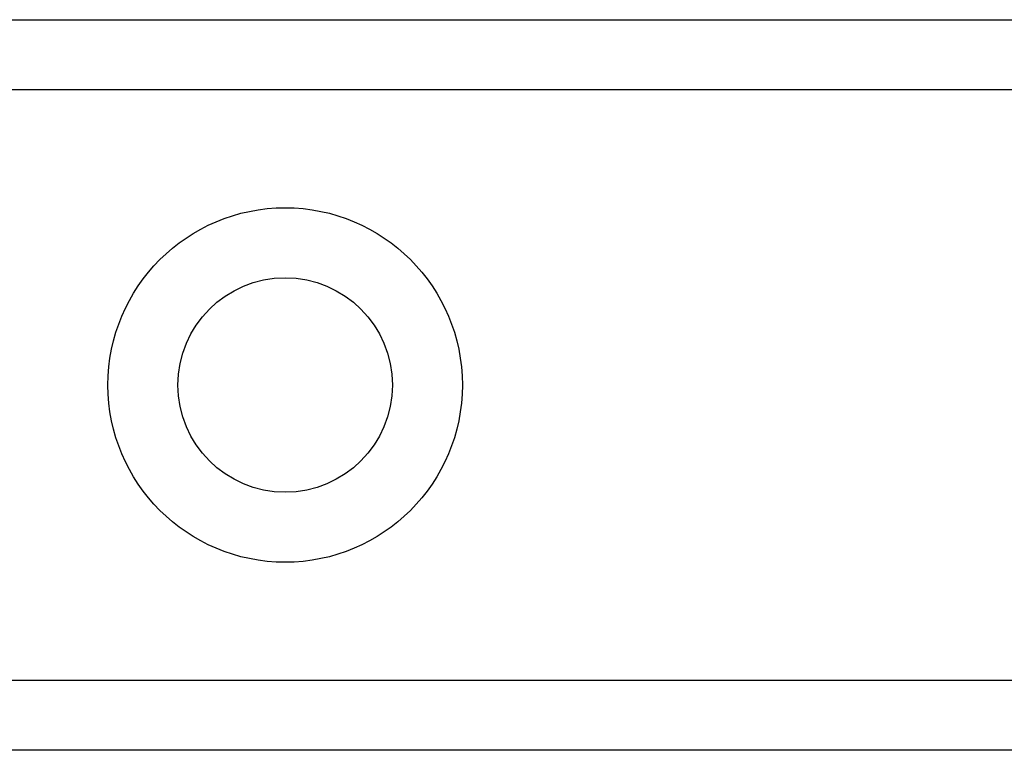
# Model space of a CAD drawing. Header units: inches. Extents: x 6 to 171, y 11 to 89.
# Tile 87 of 113: x 38.023 to 38.781, y 65.148 to 65.71. Entities that reach past the tile are written whole.
import ezdxf

# ---------------------------------------------------------------- set-up
doc = ezdxf.new("R2010")
doc.units = ezdxf.units.IN
doc.header["$MEASUREMENT"] = 0
doc.layers.add('Visible Edges(ANSI)', color=7, linetype='Continuous', lineweight=25)
doc.layers.add('Visible Tangent Edges(ANSI)', color=7, linetype='Continuous', lineweight=25)

msp = doc.modelspace()

# ---------------------------------------------------------------- linework, layer by layer
at = {"layer": 'Visible Edges(ANSI)'}
for p, q in [((8.37327, 65.70973), (39.53863, 65.70973)), ((39.53863, 65.14773), (8.37327, 65.14773))]:
    msp.add_line(p, q, dxfattribs=at)
msp.add_circle((38.2276, 65.42873), 0.0825, dxfattribs=at)
at = {"layer": 'Visible Tangent Edges(ANSI)'}
for p, q in [((39.53863, 65.65588), (8.37327, 65.65588)), ((8.37327, 65.20158), (39.53863, 65.20158))]:
    msp.add_line(p, q, dxfattribs=at)
msp.add_circle((38.2276, 65.42873), 0.13635, dxfattribs=at)

doc.saveas('drawing.dxf')
